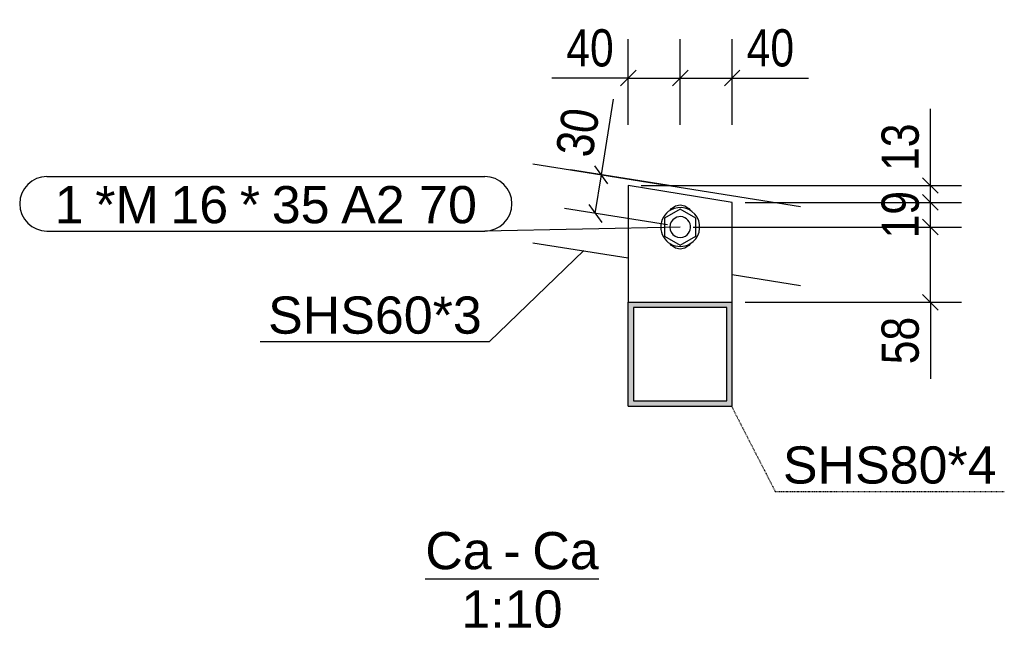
# Model space of a CAD drawing. Header units: millimetres. Extents: x 75 to 96588, y 16 to 10023.
# Tile 5 of 25: x 9842 to 10601, y 44 to 513. Entities that reach past the tile are written whole.
import ezdxf

# ---------------------------------------------------------------- set-up
doc = ezdxf.new("R2010")
doc.units = ezdxf.units.MM
doc.linetypes.add('DXK_LINE_DOT4', pattern=[0.9408, 0.4704, -0.4704])
doc.styles.add('Arial', font='ARIAL.TTF', dxfattribs={"height": 0.2})
doc.styles.add('Arial Narrow', font='ARIALN.TTF', dxfattribs={"height": 0.2})

# ---------------------------------------------------------------- blocks, each defined once
blk = doc.blocks.new('Unknown-21 - 83389')
at = {"color": 5}
blk.add_line((10154.74, 82.5), (10288.33, 82.5), dxfattribs=at)
at = {"color": 5, "style": 'Arial'}
for s, height, p in [('Ca', 28.652, (10154.74, 90)), ('Ca', 28.652, (10237.2, 90)), ('-', 28.65, (10214.88, 90)), ('1:10', 28.652, (10182.6, 45))]:
    blk.add_text(s, height=height, dxfattribs=at).set_placement(p)
blk = doc.blocks.new('Part-83390 - 83389')
h = blk.add_hatch(color=6)
h.paths.add_polyline_path([(10311.12, 295.63), (10311.12, 215.63), (10391.12, 215.63), (10391.12, 295.63)])
h.paths.add_polyline_path([(10387.12, 219.63), (10315.12, 219.63), (10315.12, 291.63), (10387.12, 291.63)])
at = {"color": 7}
for p, q in [((10311.12, 215.63), (10311.12, 295.63)), ((10311.12, 295.63), (10391.12, 295.63)), ((10315.12, 291.63), (10315.12, 219.63)), ((10387.12, 291.63), (10315.12, 291.63)), ((10387.12, 219.63), (10387.12, 291.63)), ((10391.12, 295.63), (10391.19, 295.63)), ((10391.12, 215.63), (10391.12, 295.63)), ((10311.12, 215.63), (10391.12, 215.63)), ((10315.12, 219.63), (10387.12, 219.63)), ((10391.12, 215.63), (10391.19, 215.63))]:
    blk.add_line(p, q, dxfattribs=at)
blk = doc.blocks.new('Part-83393 - 83389')
at = {"color": 7}
for p, q in [((10237.56, 402.23), (10443.92, 369.43)), ((10237.56, 341.48), (10311.14, 329.78)), ((10391.14, 317.07), (10443.92, 308.68))]:
    blk.add_line(p, q, dxfattribs=at)
blk = doc.blocks.new('Part-83395 - 83389')
at = {"color": 7}
for p, q in [((10311.15, 385.63), (10311.14, 385.63)), ((10311.14, 385.63), (10311.14, 295.63)), ((10391.14, 372.63), (10311.14, 385.63)), ((10391.15, 372.63), (10391.14, 372.63)), ((10391.14, 295.63), (10391.14, 372.63)), ((10391.14, 295.63), (10391.12, 295.63)), ((10391.15, 295.63), (10391.14, 295.63))]:
    blk.add_line(p, q, dxfattribs=at)
blk = doc.blocks.new('Bolt-83396 - 83389')
at = {"color": 136}
for p, q in [((10351.14, 367.49), (10339.14, 360.56)), ((10343.53, 366.51), (10344.43, 367.85)), ((10344.43, 367.85), (10347.51, 369.91)), ((10347.51, 369.91), (10351.15, 370.63)), ((10363.14, 360.56), (10351.14, 367.49)), ((10351.15, 370.63), (10354.78, 369.91)), ((10354.78, 369.91), (10357.86, 367.85)), ((10357.86, 367.85), (10358.76, 366.5)), ((10339.14, 360.56), (10339.14, 346.7)), ((10363.14, 346.7), (10363.14, 360.56)), ((10339.14, 346.7), (10351.14, 339.77)), ((10351.14, 339.77), (10363.14, 346.7)), ((10344.43, 339.41), (10343.53, 340.75)), ((10347.51, 337.35), (10344.43, 339.41)), ((10351.14, 336.63), (10347.51, 337.35)), ((10354.78, 337.35), (10351.14, 336.63)), ((10357.86, 339.41), (10354.78, 337.35)), ((10358.76, 340.75), (10357.86, 339.41))]:
    blk.add_line(p, q, dxfattribs=at)
for radius, start, end in [(15, 119.99675, 299.99675), (15, 299.99675, 119.99675), (8, 119.99675, 299.99675), (8, 299.99675, 119.99675)]:
    blk.add_arc((10351.14, 353.63), radius, start, end, dxfattribs=at)
blk = doc.blocks.new('StraightDimension-83624 - 83389')
at = {"color": 174}
for p, q in [((10351.15, 432.35), (10351.15, 498.35)), ((10391.15, 432.35), (10391.15, 498.35)), ((10357.15, 474.35), (10345.15, 462.35)), ((10385.15, 462.35), (10397.15, 474.35)), ((10351.15, 468.35), (10391.15, 468.35)), ((10391.15, 468.35), (10450.12, 468.35)), ((10391.15, 468.35), (10450.12, 468.35))]:
    blk.add_line(p, q, dxfattribs=at)
at = {"color": 30, "style": 'Arial Narrow'}
blk.add_text('40', height=28.633, dxfattribs=at).set_placement((10402.4, 477.35))
blk = doc.blocks.new('StraightDimension-93816 - 83389')
at = {"color": 174}
for p, q in [((10401.15, 372.63), (10567.91, 372.63)), ((10537.91, 378.63), (10549.91, 366.63)), ((10543.91, 353.63), (10543.91, 372.63)), ((10549.91, 347.63), (10537.91, 359.63)), ((10361.15, 353.63), (10567.91, 353.63))]:
    blk.add_line(p, q, dxfattribs=at)
at = {"color": 30, "style": 'Arial Narrow'}
blk.add_text('19', height=28.633, rotation=90.00021, dxfattribs=at).set_placement((10534.91, 344.89))
blk = doc.blocks.new('StraightDimension-93815 - 83389')
at = {"color": 174}
for p, q in [((10543.91, 385.63), (10543.91, 444.61)), ((10543.91, 385.63), (10543.91, 444.61)), ((10537.91, 391.63), (10549.91, 379.63)), ((10321.15, 385.63), (10567.91, 385.63)), ((10543.91, 372.63), (10543.91, 385.63)), ((10401.15, 372.63), (10567.91, 372.63)), ((10549.91, 366.63), (10537.91, 378.63))]:
    blk.add_line(p, q, dxfattribs=at)
at = {"color": 30, "style": 'Arial Narrow'}
blk.add_text('13', height=28.633, rotation=90.00021, dxfattribs=at).set_placement((10534.91, 396.88))
blk = doc.blocks.new('StraightDimension-83625 - 83389')
at = {"color": 174}
for p, q in [((10311.15, 432.35), (10311.15, 498.35)), ((10351.15, 432.35), (10351.15, 498.35)), ((10317.15, 474.35), (10305.15, 462.35)), ((10345.15, 462.35), (10357.15, 474.35)), ((10311.15, 468.35), (10252.17, 468.35)), ((10311.15, 468.35), (10252.17, 468.35)), ((10311.15, 468.35), (10351.15, 468.35))]:
    blk.add_line(p, q, dxfattribs=at)
at = {"color": 30, "style": 'Arial Narrow'}
blk.add_text('40', height=28.633, dxfattribs=at).set_placement((10263.42, 477.35))
blk = doc.blocks.new('StraightDimension-93817 - 83389')
at = {"color": 174}
for p, q in [((10549.91, 347.63), (10537.91, 359.63)), ((10361.15, 353.63), (10567.91, 353.63)), ((10543.91, 295.63), (10543.91, 353.63)), ((10537.91, 301.63), (10549.91, 289.63)), ((10401.15, 295.63), (10567.91, 295.63)), ((10543.91, 295.63), (10543.91, 236.66)), ((10543.91, 295.63), (10543.91, 236.66))]:
    blk.add_line(p, q, dxfattribs=at)
at = {"color": 30, "style": 'Arial Narrow'}
blk.add_text('58', height=28.633, rotation=90.00021, dxfattribs=at).set_placement((10534.91, 247.91))
blk = doc.blocks.new('StraightDimension-93912 - 83389')
at = {"color": 174}
for p, q in [((10290.42, 393.83), (10299.68, 452.07)), ((10290.42, 393.83), (10299.68, 452.07)), ((10346, 385), (10266.72, 397.6)), ((10295.4, 386.96), (10285.44, 400.7)), ((10285.68, 364.03), (10290.42, 393.83)), ((10341.26, 355.2), (10261.98, 367.8)), ((10280.7, 370.9), (10290.67, 357.16))]:
    blk.add_line(p, q, dxfattribs=at)
at = {"color": 30, "style": 'Arial Narrow'}
blk.add_text('30', height=28.633, rotation=80.9704, dxfattribs=at).set_placement((10283.3, 406.35))
blk = doc.blocks.new('Mark-83435 - 83389')
at = {"color": 136}
for p in [(10276.76, 335.62), (10027.6, 265.45)]:
    blk.add_line(p, (10204.19, 265.45), dxfattribs=at)
at = {"color": 30, "style": 'Arial'}
blk.add_text('SHS60*3', height=28.652, dxfattribs=at).set_placement((10033.6, 271.45))
blk = doc.blocks.new('Mark-83434 - 83389')
at = {"color": 136, "linetype": 'DXK_LINE_DOT4'}
for p, q in [((10390.68, 215.63), (10424.27, 150)), ((10424.27, 150), (10600.86, 150))]:
    blk.add_line(p, q, dxfattribs=at)
at = {"color": 30, "style": 'Arial'}
blk.add_text('SHS80*4', height=28.652, dxfattribs=at).set_placement((10430.27, 156))
blk = doc.blocks.new('Mark-83437 - 83389')
at = {"color": 7}
for p, q in [((9863.22, 392.54), (10200.5, 392.54)), ((9863.22, 350.54), (10200.5, 350.54)), ((10351.15, 353.63), (10200.5, 350.54))]:
    blk.add_line(p, q, dxfattribs=at)
for centre, start, end in [((9863.22, 371.54), 90, 270), ((10200.5, 371.54), 270, 90)]:
    blk.add_arc(centre, 21, start, end, dxfattribs=at)
at = {"color": 30, "style": 'Arial'}
for s, height, p in [('*M', 28.652, (9900.47, 356.54)), ('*', 28.65, (10011.86, 356.54)), ('1', 28.65, (9869.22, 356.54)), ('16', 28.652, (9958.36, 356.54)), ('35', 28.652, (10036.44, 356.54)), ('A2 70', 28.652, (10089.94, 356.54))]:
    blk.add_text(s, height=height, dxfattribs=at).set_placement(p)

msp = doc.modelspace()

# ---------------------------------------------------------------- block references
for name in ['StraightDimension-83625 - 83389', 'StraightDimension-83624 - 83389', 'StraightDimension-93912 - 83389', 'StraightDimension-93815 - 83389', 'Part-83393 - 83389', 'Mark-83437 - 83389', 'StraightDimension-93816 - 83389', 'Part-83395 - 83389', 'Bolt-83396 - 83389', 'StraightDimension-93817 - 83389', 'Mark-83435 - 83389', 'Part-83390 - 83389', 'Mark-83434 - 83389', 'Unknown-21 - 83389']:
    msp.add_blockref(name, (0, 0))

doc.saveas('drawing.dxf')
